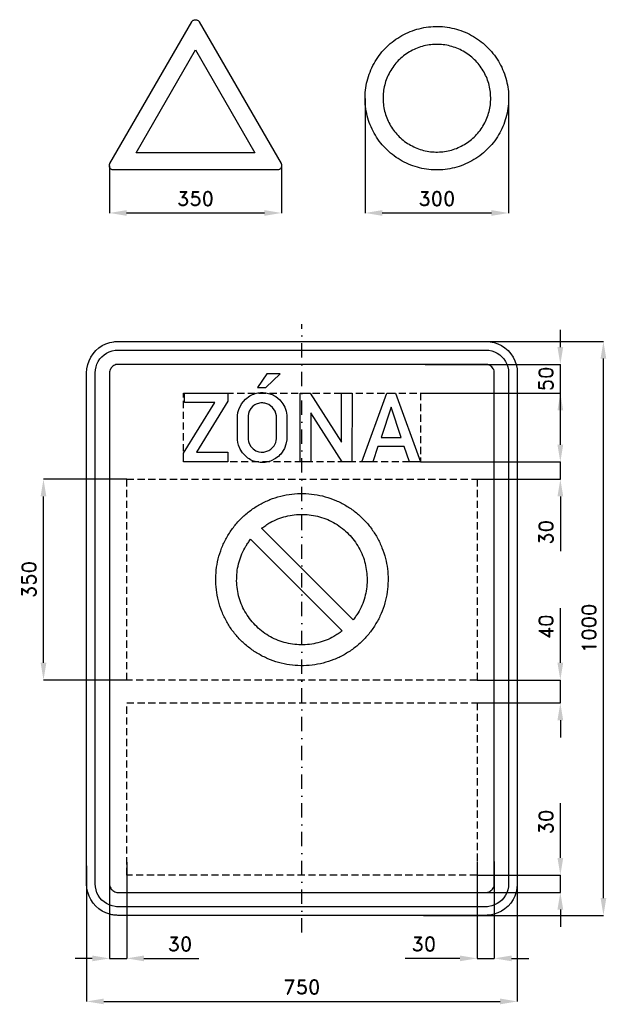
# Model space of a CAD drawing. Header units: millimetres. Extents: x -491 to 530, y -655 to 1061.
import ezdxf

# ---------------------------------------------------------------- set-up
doc = ezdxf.new("R2010")
doc.units = ezdxf.units.MM
doc.header["$LTSCALE"] = 5
doc.linetypes.add('ČERCHOVANÁX2', pattern=[2, 1, -0.5, 0, -0.5])
doc.linetypes.add('ČÁRKOVANÁX2', pattern=[1.5, 1, -0.5])
doc.layers.add('Kóty', color=2, linetype='Continuous')
doc.layers.add('Značka', color=7, linetype='Continuous')
doc.styles.get("Standard").update_dxf_attribs({"font": 'romand.shx', "height": 25})
doc.dimstyles.get("Standard").update_dxf_attribs({"dimtxt": 25, "dimasz": 30, "dimexe": 0.18, "dimexo": 0.0625, "dimgap": 12.5, "dimtad": 1, "dimdec": 0, "dimzin": 0, "dimdsep": 46, "dimtxsty": 'Standard', "dimcen": 0.09, "dimadec": 0, "dimazin": 0, "dimtfac": 1, "dimtdec": 0, "dimtofl": 0, "dimtmove": 0, "dimatfit": 3, "dimfxl": 1, "dimtolj": 1, "dimtzin": 0, "dimarcsym": 0})

# ---------------------------------------------------------------- blocks, each defined once
blk = doc.blocks.new('*D0')
at = {"layer": 'Defpoints', "color": 0, "transparency": 16777216}
for p in [(305, -430), (450, -430), (255.6, -460)]:
    blk.add_point(p, dxfattribs=at)
at = {"layer": 'Kóty', "color": 0, "lineweight": -2, "transparency": 16777216}
for p, q in [((450, -400), (450, -304.5)), ((305.1, -430), (450.2, -430)), ((255.7, -460), (450.2, -460)), ((450, -490), (450, -520))]:
    blk.add_line(p, q, dxfattribs=at)
at = {"layer": 'Kóty', "color": 0, "transparency": 16777216}
for points in [[(445, -400), (455, -400), (450, -430)], [(445, -490), (455, -490), (450, -460)]]:
    blk.add_solid(points, dxfattribs=at)
at = {"layer": 'Kóty', "color": 0, "transparency": 16777216, "insert": (425, -337.3), "char_height": 25, "attachment_point": 5, "rotation": 90}
blk.add_mtext('\\A1;30', dxfattribs=at)
blk = doc.blocks.new('*D1')
at = {"layer": 'Defpoints', "color": 0, "transparency": 16777216}
for p in [(305, -406.1), (335, -406.1), (305, -575)]:
    blk.add_point(p, dxfattribs=at)
at = {"layer": 'Kóty', "color": 0, "lineweight": -2, "transparency": 16777216}
for p, q in [((305, -406.2), (305, -575.2)), ((335, -406.2), (335, -575.2)), ((275, -575), (179.5, -575)), ((365, -575), (395, -575))]:
    blk.add_line(p, q, dxfattribs=at)
at = {"layer": 'Kóty', "color": 0, "transparency": 16777216}
for points in [[(275, -570), (275, -580), (305, -575)], [(365, -570), (365, -580), (335, -575)]]:
    blk.add_solid(points, dxfattribs=at)
at = {"layer": 'Kóty', "color": 0, "transparency": 16777216, "insert": (212.3, -550), "char_height": 25, "attachment_point": 5}
blk.add_mtext('\\A1;30', dxfattribs=at)
blk = doc.blocks.new('*D2')
at = {"layer": 'Defpoints', "color": 0, "transparency": 16777216}
for p in [(-335, -407.4), (-305, -407.4), (-305, -575)]:
    blk.add_point(p, dxfattribs=at)
at = {"layer": 'Kóty', "color": 0, "lineweight": -2, "transparency": 16777216}
for p, q in [((-335, -407.5), (-335, -575.2)), ((-305, -407.5), (-305, -575.2)), ((-365, -575), (-395, -575)), ((-275, -575), (-179.5, -575))]:
    blk.add_line(p, q, dxfattribs=at)
at = {"layer": 'Kóty', "color": 0, "transparency": 16777216}
for points in [[(-365, -570), (-365, -580), (-335, -575)], [(-275, -570), (-275, -580), (-305, -575)]]:
    blk.add_solid(points, dxfattribs=at)
at = {"layer": 'Kóty', "color": 0, "transparency": 16777216, "insert": (-212.3, -550), "char_height": 25, "attachment_point": 5}
blk.add_mtext('\\A1;30', dxfattribs=at)
blk = doc.blocks.new('*D3')
at = {"layer": 'Defpoints', "color": 0, "transparency": 16777216}
for p in [(-375, -413.9), (375, -413.9), (375, -650)]:
    blk.add_point(p, dxfattribs=at)
at = {"layer": 'Kóty', "color": 0, "lineweight": -2, "transparency": 16777216}
for p, q in [((-375, -414), (-375, -650.2)), ((375, -414), (375, -650.2)), ((-345, -650), (345, -650))]:
    blk.add_line(p, q, dxfattribs=at)
at = {"layer": 'Kóty', "color": 0, "transparency": 16777216}
for points in [[(-345, -645), (-345, -655), (-375, -650)], [(345, -645), (345, -655), (375, -650)]]:
    blk.add_solid(points, dxfattribs=at)
at = {"layer": 'Kóty', "color": 0, "transparency": 16777216, "insert": (0, -625), "char_height": 25, "attachment_point": 5}
blk.add_mtext('\\A1;750', dxfattribs=at)
blk = doc.blocks.new('*D4')
at = {"layer": 'Defpoints', "color": 0, "transparency": 16777216}
for p in [(-450, 260), (-304.994, 260), (-305, -90)]:
    blk.add_point(p, dxfattribs=at)
at = {"layer": 'Kóty', "color": 0, "lineweight": -2, "transparency": 16777216}
for p, q in [((-305.0565, 260), (-450.18, 260)), ((-450, -60), (-450, 230)), ((-305.0625, -90), (-450.18, -90))]:
    blk.add_line(p, q, dxfattribs=at)
at = {"layer": 'Kóty', "color": 0, "transparency": 16777216}
for points in [[(-455, 230), (-445, 230), (-450, 260)], [(-455, -60), (-445, -60), (-450, -90)]]:
    blk.add_solid(points, dxfattribs=at)
at = {"layer": 'Kóty', "color": 0, "transparency": 16777216, "insert": (-475, 85), "char_height": 25, "attachment_point": 5, "rotation": 90}
blk.add_mtext('\\A1;350', dxfattribs=at)
blk = doc.blocks.new('*D5')
at = {"layer": 'Defpoints', "color": 0, "transparency": 16777216}
for p in [(247.7, 500), (525, 500), (211.5, -500)]:
    blk.add_point(p, dxfattribs=at)
at = {"layer": 'Kóty', "color": 0, "lineweight": -2, "transparency": 16777216}
for p, q in [((247.7, 500), (525.2, 500)), ((525, -470), (525, 470)), ((211.5, -500), (525.2, -500))]:
    blk.add_line(p, q, dxfattribs=at)
at = {"layer": 'Kóty', "color": 0, "transparency": 16777216}
for points in [[(520, 470), (530, 470), (525, 500)], [(520, -470), (530, -470), (525, -500)]]:
    blk.add_solid(points, dxfattribs=at)
at = {"layer": 'Kóty', "color": 0, "transparency": 16777216, "insert": (500, 0), "char_height": 25, "attachment_point": 5, "rotation": 90}
blk.add_mtext('\\A1;1000', dxfattribs=at)
blk = doc.blocks.new('*D6')
at = {"layer": 'Defpoints', "color": 0, "transparency": 16777216}
for p in [(305, -90), (450, -90), (305, -130)]:
    blk.add_point(p, dxfattribs=at)
at = {"layer": 'Kóty', "color": 0, "lineweight": -2, "transparency": 16777216}
for p, q in [((450, -60), (450, 35.5)), ((305.1, -90), (450.2, -90)), ((305.1, -130), (450.2, -130)), ((450, -160), (450, -190))]:
    blk.add_line(p, q, dxfattribs=at)
at = {"layer": 'Kóty', "color": 0, "transparency": 16777216}
for points in [[(445, -60), (455, -60), (450, -90)], [(445, -160), (455, -160), (450, -130)]]:
    blk.add_solid(points, dxfattribs=at)
at = {"layer": 'Kóty', "color": 0, "transparency": 16777216, "insert": (425, 2.7), "char_height": 25, "attachment_point": 5, "rotation": 90}
blk.add_mtext('\\A1;40', dxfattribs=at)
blk = doc.blocks.new('*D7')
at = {"layer": 'Defpoints', "color": 0, "transparency": 16777216}
for p in [(110, 923.1), (360, 925), (360, 723.8)]:
    blk.add_point(p, dxfattribs=at)
at = {"layer": 'Kóty', "color": 0, "lineweight": -2, "transparency": 16777216}
for p, q in [((110, 923), (110, 723.6)), ((360, 925), (360, 723.6)), ((140, 723.8), (330, 723.8))]:
    blk.add_line(p, q, dxfattribs=at)
at = {"layer": 'Kóty', "color": 0, "transparency": 16777216}
for points in [[(140, 728.8), (140, 718.8), (110, 723.8)], [(330, 728.8), (330, 718.8), (360, 723.8)]]:
    blk.add_solid(points, dxfattribs=at)
at = {"layer": 'Kóty', "color": 0, "transparency": 16777216, "insert": (235, 748.8), "char_height": 25, "attachment_point": 5}
blk.add_mtext('\\A1;300', dxfattribs=at)
blk = doc.blocks.new('*D8')
at = {"layer": 'Defpoints', "color": 0, "transparency": 16777216}
for p in [(-335.3, 806.2), (-35.3, 806.1), (-35.3, 723.8)]:
    blk.add_point(p, dxfattribs=at)
at = {"layer": 'Kóty', "color": 0, "lineweight": -2, "transparency": 16777216}
for p, q in [((-335.3, 806.1), (-335.3, 723.6)), ((-35.3, 806.1), (-35.3, 723.6)), ((-305.3, 723.8), (-65.3, 723.8))]:
    blk.add_line(p, q, dxfattribs=at)
at = {"layer": 'Kóty', "color": 0, "transparency": 16777216}
for points in [[(-305.3, 728.8), (-305.3, 718.8), (-335.3, 723.8)], [(-65.3, 728.8), (-65.3, 718.8), (-35.3, 723.8)]]:
    blk.add_solid(points, dxfattribs=at)
at = {"layer": 'Kóty', "color": 0, "transparency": 16777216, "insert": (-185.3, 748.8), "char_height": 25, "attachment_point": 5}
blk.add_mtext('\\A1;350', dxfattribs=at)
blk = doc.blocks.new('*D9')
at = {"layer": 'Defpoints', "color": 0, "transparency": 16777216}
for p in [(206.5, 290), (305, 260), (450, 260)]:
    blk.add_point(p, dxfattribs=at)
at = {"layer": 'Kóty', "color": 0, "lineweight": -2, "transparency": 16777216}
for p, q in [((450, 320), (450, 350)), ((206.6, 290), (450.2, 290)), ((305.1, 260), (450.2, 260)), ((450, 230), (450, 134.5))]:
    blk.add_line(p, q, dxfattribs=at)
at = {"layer": 'Kóty', "color": 0, "transparency": 16777216}
for points in [[(445, 320), (455, 320), (450, 290)], [(445, 230), (455, 230), (450, 260)]]:
    blk.add_solid(points, dxfattribs=at)
at = {"layer": 'Kóty', "color": 0, "transparency": 16777216, "insert": (425, 167.3), "char_height": 25, "attachment_point": 5, "rotation": 90}
blk.add_mtext('\\A1;30', dxfattribs=at)

msp = doc.modelspace()

# ---------------------------------------------------------------- linework, layer by layer
at = {"layer": 'Kóty'}
for p, q in [((450, 490), (450, 520)), ((214.5, 460), (450.2, 460)), ((450, 320), (450, 415.5)), ((206.6, 410), (450.2, 410))]:
    msp.add_line(p, q, dxfattribs=at)
for points in [[(450, 410), (450, 460)], [(450, 260), (450, 290)], [(450, -130), (450, -90)], [(450, -460), (450, -430)], [(-335, -575), (-305, -575)], [(305, -575), (335, -575)]]:
    msp.add_lwpolyline(points, dxfattribs=at)
for points in [[(445, 490), (455, 490), (450, 460)], [(445, 380), (455, 380), (450, 410)]]:
    msp.add_solid(points, dxfattribs=at)
at = {"layer": 'Značka', "color": 1}
for points in [[(-42.8, 798.8), (-327.9, 798.8), (-328.2, 798.8), (-328.6, 798.8, -0.055813), (-330.2, 799.1, -0.055956), (-331.6, 799.8, -0.069573), (-333.2, 800.9, -0.06979), (-334.3, 802.5, -0.069473), (-335.1, 804.3, -0.06778), (-335.3, 806.2, -0.055922), (-335.2, 807.8, -0.060906), (-334.7, 809.3), (-334.5, 809.6), (-334.3, 810), (-191.8, 1056.8), (-191.6, 1057.2), (-191.4, 1057.5, -0.055828), (-190.4, 1058.7, -0.056007), (-189.1, 1059.6, -0.069592), (-187.3, 1060.3, -0.069755), (-185.3, 1060.6, -0.069442), (-183.4, 1060.3, -0.067764), (-181.6, 1059.6, -0.056022), (-180.3, 1058.7, -0.061146), (-179.3, 1057.5), (-179.1, 1057.2), (-178.9, 1056.8), (-36.3, 810), (-36.2, 809.6), (-36, 809.3, -0.055634), (-35.5, 807.8), (-35.3, 806.2, -0.0696), (-35.6, 804.3, -0.069839), (-36.3, 802.5, -0.069564), (-37.5, 800.9, -0.067726), (-39.1, 799.8, -0.055903), (-40.5, 799.1, -0.061107), (-42, 798.8), (-42.4, 798.8), (-42.8, 798.8)], [(360, 923.8), (360, 922.9), (360, 922.1, -0.032165), (358.7, 905.8, -0.035724), (355.3, 889.8, -0.036665), (349.9, 874.4, -0.034753), (342.4, 859.9, -0.034037), (333.2, 846.3, -0.034452), (322.2, 834.2, -0.034561), (309.8, 823.6, -0.034425), (296.1, 814.7, -0.034389), (281.3, 807.6, -0.034418), (265.8, 802.6, -0.034423), (249.7, 799.6, -0.034416), (233.4, 798.8, -0.034416), (217, 800, -0.034417), (201.1, 803.5, -0.034417), (185.6, 808.9, -0.034417), (171.1, 816.3, -0.034417), (157.6, 825.6, -0.034417), (145.5, 836.5, -0.034416), (134.8, 848.9, -0.034417), (125.9, 862.7, -0.034417), (118.8, 877.4, -0.034417), (113.8, 893, -0.034416), (110.8, 909.1, -0.034417), (110, 925.4, -0.034417), (111.2, 941.7, -0.034418), (114.7, 957.7, -0.034417), (120.1, 973.1, -0.034418), (127.6, 987.7, -0.034416), (136.8, 1001.2, -0.034415), (147.8, 1013.3, -0.034418), (160.2, 1024, -0.034416), (173.9, 1032.8, -0.034417), (188.7, 1039.9, -0.034417), (204.2, 1044.9, -0.034416), (220.3, 1048, -0.034417), (236.6, 1048.8, -0.034417), (252.9, 1047.5, -0.034416), (268.9, 1044.1, -0.034415), (284.4, 1038.7, -0.034418), (298.9, 1031.2, -0.034419), (312.4, 1022, -0.034403), (324.5, 1011, -0.034415), (335.2, 998.6, -0.03449), (344.1, 984.8, -0.034418), (351.1, 970.1, -0.034075), (356.1, 954.5, -0.03279), (359.1, 939.3, -0.034265), (360, 923.8)], [(328.7, 923.8), (328.7, 924.4), (328.7, 925, 0.032167), (327.8, 937.2, 0.035726), (325.2, 949.2, 0.036665), (321.2, 960.8, 0.034752), (315.6, 971.7, 0.03404), (308.6, 981.8, 0.034452), (300.4, 990.9, 0.034558), (291.1, 998.9, 0.034426), (280.8, 1005.6, 0.034389), (269.7, 1010.9, 0.034417), (258.1, 1014.6, 0.034425), (246, 1016.9, 0.034418), (233.8, 1017.5, 0.034418), (221.5, 1016.6, 0.034414), (209.5, 1014, 0.034417), (198, 1009.9, 0.034415), (187.1, 1004.3, 0.034419), (176.9, 997.4, 0.034418), (167.8, 989.2, 0.034417), (159.8, 979.9, 0.034418), (153.2, 969.6, 0.034417), (147.9, 958.5, 0.034416), (144.1, 946.8, 0.034416), (141.9, 934.8, 0.034416), (141.3, 922.5, 0.034417), (142.2, 910.3, 0.034418), (144.8, 898.3, 0.034416), (148.8, 886.7, 0.034417), (154.4, 875.8, 0.034417), (161.3, 865.7, 0.034417), (169.6, 856.6, 0.034416), (178.9, 848.6, 0.034417), (189.2, 842, 0.034417), (200.2, 836.7, 0.034417), (211.9, 832.9, 0.034416), (224, 830.6, 0.034416), (236.2, 830, 0.034417), (248.5, 830.9, 0.034417), (260.4, 833.5, 0.034416), (272, 837.6, 0.034416), (282.9, 843.2, 0.034419), (293.1, 850.1, 0.034405), (302.1, 858.3, 0.034416), (310.1, 867.7, 0.034487), (316.8, 878, 0.034418), (322.1, 889, 0.034079), (325.9, 900.7, 0.032793), (328.1, 912.1, 0.034267), (328.7, 923.8)], [(150, 85), (150, 84), (150, 83, -0.032164), (148.5, 63.5, -0.035724), (144.4, 44.3, -0.036667), (137.9, 25.7, -0.03475), (128.9, 8.3, -0.03404), (117.9, -7.9, -0.034452), (104.7, -22.5, -0.034561), (89.8, -35.3, -0.034428), (73.3, -45.9, -0.034389), (55.6, -54.4, -0.034417), (36.9, -60.4, -0.034423), (17.6, -64, -0.034417), (-2, -65, -0.034414), (-21.5, -63.5, -0.034417), (-40.7, -59.4, -0.034417), (-59.2, -52.9, -0.034417), (-76.7, -43.9, -0.034415), (-92.9, -32.9, -0.034416), (-107.5, -19.7, -0.034416), (-120.3, -4.8, -0.034417), (-130.9, 11.7, -0.034417), (-139.4, 29.4, -0.034416), (-145.4, 48.1, -0.034418), (-149, 67.4, -0.034417), (-150, 87, -0.034416), (-148.5, 106.5, -0.034416), (-144.4, 125.7, -0.034416), (-137.9, 144.2, -0.034414), (-128.9, 161.7, -0.034416), (-117.9, 177.9, -0.034418), (-104.7, 192.5, -0.03442), (-89.8, 205.2, -0.034416), (-73.3, 215.9, -0.034414), (-55.6, 224.4, -0.034418), (-36.9, 230.4, -0.034415), (-17.6, 234, -0.034413), (2, 235, -0.034415), (21.5, 233.5, -0.034419), (40.7, 229.4, -0.034412), (59.2, 222.9, -0.034414), (76.7, 213.9, -0.034415), (92.9, 202.9, -0.034406), (107.5, 189.7, -0.034412), (120.3, 174.8, -0.03449), (130.9, 158.3, -0.034421), (139.4, 140.6, -0.03408), (145.4, 121.9, -0.032793), (148.9, 103.6, -0.03427), (150, 85)]]:
    msp.add_lwpolyline(points, format="xyb", dxfattribs=at)
msp.add_lwpolyline([(-288.9, 828.7), (-185.3, 1008.2), (-81.7, 828.7), (-288.9, 828.7)], dxfattribs=at)
at = {"layer": 'Značka', "color": 6, "linetype": 'ČERCHOVANÁX2', "ltscale": 5}
msp.add_lwpolyline([(0, -530), (0, 530)], dxfattribs=at)
at = {"layer": 'Značka', "color": 3}
for points in [[(-320, -500), (-320.2, -500), (-320.4, -500, -0.032184), (-327.5, -499.5, -0.035432), (-334.5, -498.1), (-341.2, -495.8), (-347.6, -492.6), (-353.5, -488.6), (-358.8, -483.9), (-363.6, -478.6), (-367.5, -472.6), (-370.7, -466.3), (-373, -459.5), (-374.5, -452.5), (-375, -445.4), (-375, -445.2), (-375, -445), (-375, 445), (-375, 445.2), (-375, 445.4), (-374.5, 452.5), (-373, 459.5), (-370.7, 466.3), (-367.5, 472.6), (-363.6, 478.5), (-358.8, 483.9), (-353.5, 488.6), (-347.6, 492.6), (-341.2, 495.8), (-334.5, 498), (-327.5, 499.5, -0.036737), (-320.4, 500), (-320.2, 500), (-320, 500), (320, 500), (320.3, 500), (320.5, 500, -0.03219), (327.6, 499.5, -0.035456), (334.6, 498), (341.3, 495.8), (347.7, 492.6), (353.6, 488.6), (358.9, 483.9), (363.7, 478.5), (367.6, 472.6), (370.8, 466.3), (373.1, 459.5), (374.6, 452.5), (375, 445.4), (375, 445.2), (375, 445), (375, -445), (375, -445.2), (375, -445.4), (374.5, -452.5), (373.1, -459.5), (370.8, -466.3), (367.6, -472.6), (363.6, -478.6), (358.9, -483.9), (353.6, -488.6), (347.7, -492.6), (341.3, -495.7), (334.6, -498.1), (327.6, -499.5, -0.036759), (320.5, -500), (320.3, -500), (320, -500), (-320, -500)], [(-320, -485), (-320.1, -485), (-320.3, -485, -0.032177), (-325.4, -484.6), (-330.5, -483.6), (-335.4, -481.9), (-340, -479.6), (-344.4, -476.7), (-348.2, -473.3), (-351.7, -469.4), (-354.5, -465.1), (-356.9, -460.5), (-358.5, -455.6), (-359.6, -450.5), (-360, -445.3), (-360, -445.2), (-360, -445), (-360, 445), (-360, 445.2), (-360, 445.3), (-359.6, 450.5), (-358.5, 455.5), (-356.9, 460.5), (-354.5, 465.1), (-351.7, 469.4), (-348.2, 473.3), (-344.4, 476.7), (-340, 479.6), (-335.4, 481.9), (-330.5, 483.6), (-325.4, 484.6, -0.036755), (-320.3, 485), (-320.1, 485), (-320, 485), (320, 485), (320.2, 485), (320.4, 485, -0.032148), (325.5, 484.6), (330.6, 483.6), (335.5, 481.9), (340.1, 479.6), (344.4, 476.7), (348.3, 473.3), (351.8, 469.4), (354.6, 465.1), (356.9, 460.5), (358.6, 455.5), (359.7, 450.5), (360, 445.3), (360, 445.2), (360, 445), (360, -445), (360, -445.2), (360, -445.3), (359.7, -450.5), (358.6, -455.6), (357, -460.5), (354.6, -465.1), (351.8, -469.4), (348.3, -473.3), (344.4, -476.7), (340.1, -479.6), (335.5, -481.9), (330.6, -483.6), (325.5, -484.7, -0.036737), (320.4, -485), (320.2, -485), (320, -485), (-320, -485)], [(-320, -460), (320, -460), (320.1, -460), (320.2, -460, 0.032206), (322.1, -459.9), (324, -459.5), (325.8, -458.8), (327.6, -458), (329.2, -456.9), (330.6, -455.6), (331.9, -454.2), (333, -452.5), (333.9, -450.8), (334.5, -449), (334.9, -447.1), (335, -445.1), (335, -445.1), (335, -445), (335, 445), (335, 445.1), (335, 445.1), (334.9, 447), (334.5, 449), (333.9, 450.8), (333, 452.5), (331.9, 454.1), (330.6, 455.6), (329.2, 456.9), (327.6, 458), (325.8, 458.8), (324, 459.5), (322.1, 459.9), (320.2, 460), (320.1, 460), (320, 460), (-320, 460), (-320, 460), (-320.1, 460, 0.032222), (-322, 459.9), (-323.9, 459.5), (-325.8, 458.9), (-327.5, 458), (-329.1, 456.9), (-330.6, 455.6), (-331.9, 454.1), (-332.9, 452.5), (-333.8, 450.8), (-334.4, 449), (-334.8, 447), (-335, 445.1), (-335, 445.1), (-335, 445), (-335, -445), (-335, -445.1), (-335, -445.1), (-334.8, -447.1), (-334.4, -449), (-333.8, -450.8), (-332.9, -452.5), (-331.9, -454.2), (-330.6, -455.6), (-329.1, -456.9), (-327.5, -458), (-325.8, -458.8), (-323.9, -459.5), (-322, -459.9), (-320.1, -460), (-320, -460), (-320, -460)], [(-112.1, 369.2), (-112, 370.2), (-111.9, 371.2), (-111.3, 376.2), (-110, 381.1), (-105.4, 391), (-98.3, 399.4), (-90.5, 405.2, -0.059975), (-81.5, 409, -0.057357), (-72.3, 410.8, -0.057563), (-62.9, 410.4, -0.0569), (-53.9, 408.1, -0.057544), (-45.6, 403.9), (-38.6, 398.3), (-33, 391.2), (-29.7, 385.2), (-27.6, 378.7), (-26.9, 375.1), (-26.4, 371.5), (-26.4, 370.9), (-26.3, 370.3), (-26.3, 330.1), (-26.4, 329.2), (-26.5, 328.3), (-27.8, 320.9), (-30.3, 313.7), (-36.7, 303.7, -0.07306), (-45.9, 296), (-54.5, 291.5, -0.059841), (-64, 289.3, -0.071107), (-75.8, 289.4, -0.074174), (-87.1, 292.8, -0.066048), (-96, 298.2), (-103.2, 305.7), (-107.4, 312.1), (-110.2, 319.1), (-111.3, 323.8), (-111.9, 328.6), (-112, 329.7), (-112.1, 330.8), (-112.1, 369.2)], [(-93.8, 369.2), (-93.8, 330.8), (-93.7, 330), (-93.7, 329.3), (-93, 325.5), (-91.8, 321.9), (-89, 317), (-85, 312.8), (-80.4, 309.6), (-75.2, 307.7), (-70.9, 307.1, 0.044547), (-66.5, 307.2, 0.07388), (-59.1, 309.2, 0.084915), (-52.8, 313.3), (-48.5, 318.2), (-45.7, 324.1), (-44.9, 327.1), (-44.5, 330.1), (-44.5, 330.5), (-44.5, 330.9), (-44.5, 369.1), (-44.5, 369.8), (-44.5, 370.4), (-45.2, 374.6), (-46.8, 378.6), (-51.2, 385.1), (-57.4, 389.8), (-63.1, 392.1, 0.066664), (-69.4, 392.8, 0.088524), (-77.9, 391.3, 0.098146), (-85.2, 386.9), (-88.9, 382.9), (-91.6, 378.2), (-93, 374.4), (-93.7, 370.5), (-93.7, 369.8), (-93.8, 369.2)]]:
    msp.add_lwpolyline(points, format="xyb", dxfattribs=at)
for points in [[(-77.2, 419.7), (-62.7, 419.7), (-37.6, 443.3), (-61.3, 443.3), (-77.2, 419.7)], [(-206.4, 290), (-206.4, 305.1), (-151.7, 393.8), (-204.2, 393.8), (-204.2, 410), (-129.1, 410), (-129.1, 395.9), (-183.8, 307.2), (-129.1, 307.2), (-129.1, 290), (-206.4, 290)], [(-2.8, 290), (-2.8, 410), (14.4, 410), (68.9, 324.4), (68.9, 410), (87.3, 410), (87.2, 290), (69.9, 290), (15.3, 375.5), (15.3, 290), (-2.8, 290)], [(104.3, 290), (147.8, 410), (162.9, 410), (206.5, 290), (187.2, 290), (178.2, 316.8), (132.3, 316.8), (123.5, 290), (104.3, 290)], [(172.9, 332.8), (155.3, 385.5), (137.8, 332.8), (172.9, 332.8)]]:
    msp.add_lwpolyline(points, dxfattribs=at)
at = {"layer": 'Značka', "color": 6, "linetype": 'ČÁRKOVANÁX2', "ltscale": 2.5}
for points in [[(-206.4, 290), (-206.4, 410), (206.5, 410), (206.5, 290), (-206.4, 290)], [(-305, -90), (-305, 260), (305, 260), (305, -90), (-305, -90)], [(-305, -430), (-305, -130), (305, -130), (305, -430), (-305, -430)]]:
    msp.add_lwpolyline(points, dxfattribs=at)
at = {"layer": 'Značka', "color": 5}
for points in [[(89.4, 14.8), (-70.1, 174.4, -0.00574), (-62.9, 179.5, -0.017278), (-55.5, 184.2, -0.037255), (-42.2, 190.6, -0.034621), (-28, 195.1, -0.033864), (-13.4, 197.9, -0.034451), (1.5, 198.6, -0.034556), (16.3, 197.5, -0.034429), (30.8, 194.4, -0.034401), (44.9, 189.5, -0.034335), (58.1, 182.7, -0.034418), (70.4, 174.3, -0.034821), (81.4, 164.3, -0.034397), (91.1, 153, -0.032721), (99.1, 140.5, -0.034577), (105.7, 127.1, -0.040942), (110.1, 113, -0.031757), (112.5, 99.1, -0.010468), (113.6, 85), (113.6, 84.3), (113.6, 83.5, -0.033008), (112.5, 68.7, -0.034396), (109.4, 54.2, -0.036418), (104.5, 40.1, -0.039596), (97.7, 26.9, -0.015331), (93.7, 20.8, -0.005098), (89.4, 14.8)], [(70.1, -4.4, -0.005736), (62.9, -9.5, -0.017265), (55.5, -14.2, -0.037235), (42.2, -20.6, -0.034617), (28, -25.1, -0.033871), (13.3, -27.9, -0.034446), (-1.5, -28.6, -0.03456), (-16.3, -27.5, -0.034418), (-30.9, -24.4, -0.034395), (-44.9, -19.5, -0.03442), (-58.1, -12.7, -0.034419), (-70.4, -4.3, -0.034416), (-81.4, 5.7, -0.034416), (-91.1, 17, -0.034428), (-99.2, 29.5, -0.034419), (-105.6, 42.9, -0.034353), (-110.2, 57, -0.034415), (-112.9, 71.6, -0.034719), (-113.6, 86.5, -0.034402), (-112.5, 101.3, -0.033166), (-109.4, 115.8, -0.034541), (-104.5, 129.9, -0.039197), (-97.7, 143.1, -0.015448), (-93.7, 149.2, -0.005142), (-89.5, 155.2), (70.1, -4.4)]]:
    msp.add_lwpolyline(points, format="xyb", dxfattribs=at)

# ---------------------------------------------------------------- texts
at = {"layer": 'Kóty', "insert": (425, 434.8), "char_height": 25, "attachment_point": 5, "rotation": 90}
msp.add_mtext('\\A1;50', dxfattribs=at)

# ---------------------------------------------------------------- dimensions: what is measured, and where the dimension line sits
at = {"layer": 'Kóty'}
for base, p1, p2, text, picture, middle in [((360, 723.8), (110, 923.1), (360, 925), '300', '*D7', (235, 748.8)), ((-35.3, 723.8), (-335.3, 806.2), (-35.3, 806.1), '350', '*D8', (-185.3, 748.8))]:
    dim = msp.add_linear_dim(base=base, p1=p1, p2=p2, text=text, dimstyle='Standard', dxfattribs=at)
    dim.commit()
    dim.dimension.update_dxf_attribs({"geometry": picture, "text_midpoint": middle})
for base, p1, p2, picture, middle in [((525, 500), (211.5, -500), (247.7, 500), '*D5', (500, 0)), ((450, 260), (206.5, 290), (305, 260), '*D9', (425, 167.3)), ((-450, 260), (-305, -90), (-305, 260), '*D4', (-475, 85)), ((450, -90), (305, -130), (305, -90), '*D6', (425, 2.7)), ((450, -430), (255.6, -460), (305, -430), '*D0', (425, -337.3))]:
    dim = msp.add_linear_dim(base=base, p1=p1, p2=p2, angle=90, dimstyle='Standard', dxfattribs=at)
    dim.commit()
    dim.dimension.update_dxf_attribs({"geometry": picture, "text_midpoint": middle})
for base, p1, p2, picture, middle in [((-305, -575), (-335, -407.4), (-305, -407.4), '*D2', (-212.3, -550)), ((305, -575), (335, -406.1), (305, -406.1), '*D1', (212.3, -550)), ((375, -650), (-375, -413.9), (375, -413.9), '*D3', (0, -625))]:
    dim = msp.add_linear_dim(base=base, p1=p1, p2=p2, dimstyle='Standard', dxfattribs=at)
    dim.commit()
    dim.dimension.update_dxf_attribs({"geometry": picture, "text_midpoint": middle})

doc.saveas('drawing.dxf')
